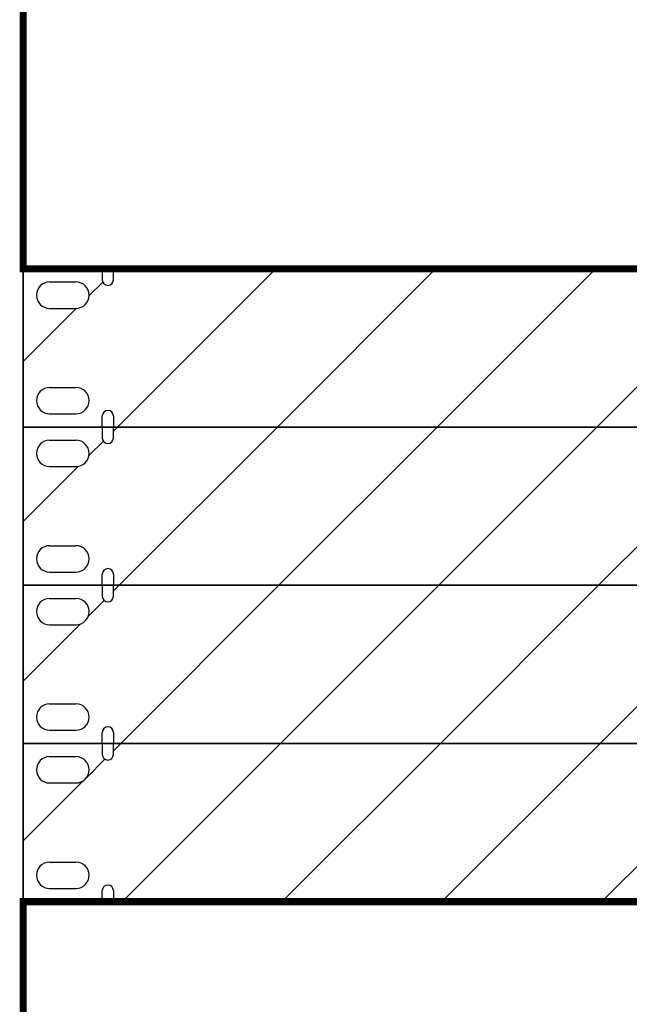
# Model space of a CAD drawing. Header units: millimetres. Extents: x 94562 to 148980, y -25377 to 3008.
# Tile 10 of 140: x 98933 to 99104, y -22664 to -22387. Entities that reach past the tile are written whole.
import ezdxf

# ---------------------------------------------------------------- set-up
doc = ezdxf.new("R2010")
doc.units = ezdxf.units.MM
doc.layers.add('tt_symbole', color=40, linetype='Continuous')

# ---------------------------------------------------------------- blocks, each defined once
blk = doc.blocks.new('IT_szafa_stojąca_42U')
blk.add_line((301.633, 1608.811), (301.633, 1797.723))
blk = doc.blocks.new('IT_Zaślepka_1U')
h = blk.add_hatch()
h.set_pattern_fill('ANSI31', color=0)
h.set_pattern_definition([(45, (7401.7468, -13729.1714), (-2.245064, 2.245064), [])])
h.paths.add_polyline_path([(2.534, 4.445), (2.534, 4.134, -1), (2.222, 4.134), (2.222, 4.445), (0, 4.445), (0, 0), (2.222, 0), (2.222, 0.311, -1), (2.534, 0.311), (2.534, 0), (46.361, 0), (46.361, 0.311, -1), (46.672, 0.311), (46.672, 0), (48.895, 0), (48.895, 4.445), (46.672, 4.445), (46.672, 4.134, -1), (46.361, 4.134), (46.361, 4.445)])
h.paths.add_polyline_path([(1.482, 3.334), (0.741, 3.334, -1), (0.741, 4.075), (1.482, 4.075, -1)], flags=16)
h.paths.add_polyline_path([(1.482, 0.37), (0.741, 0.37, -1), (0.741, 1.111), (1.482, 1.111, -1)], flags=16)
h.paths.add_polyline_path([(47.413, 4.075), (48.154, 4.075, -1), (48.154, 3.334), (47.413, 3.334, -1)], flags=16)
h.paths.add_polyline_path([(47.413, 1.111), (48.154, 1.111, -1), (48.154, 0.37), (47.413, 0.37, -1)], flags=16)
at = {"color": 0}
for p, q in [((0, 4.445), (0, 0)), ((0, 4.445), (2.222, 4.445)), ((2.222, 4.445), (2.222, 4.134)), ((46.361, 4.445), (2.534, 4.445)), ((2.534, 4.134), (2.534, 4.445)), ((0.741, 4.075), (1.482, 4.075)), ((0.741, 3.334), (1.482, 3.334)), ((0.741, 1.111), (1.482, 1.111)), ((0.741, 0.37), (1.482, 0.37)), ((2.222, 0), (2.222, 0.311)), ((2.534, 0.311), (2.534, 0)), ((0, 0), (2.222, 0)), ((2.222, 0), (0, 0)), ((2.534, 0), (46.361, 0)), ((46.361, 0), (2.534, 0))]:
    blk.add_line(p, q, dxfattribs=at)
blk.add_lwpolyline([(0, 4.445), (48.895, 4.445), (48.895, 0), (0, 0)], close=True, dxfattribs=at)
for centre, radius, start, end in [((0.741, 3.704), 0.37, 90, 270), ((1.482, 3.704), 0.37, 270, 90), ((2.378, 4.134), 0.156, 180, 0), ((0.741, 0.741), 0.37, 90, 270), ((1.482, 0.741), 0.37, 270, 90), ((2.378, 0.311), 0.156, 0, 180)]:
    blk.add_arc(centre, radius, start, end, dxfattribs=at)

msp = doc.modelspace()

# ---------------------------------------------------------------- linework, layer by layer
at = {"layer": 'tt_symbole', "const_width": 2}
for points in [[(98933.83, -22368.03), (99422.78, -22368.03), (99422.78, -22456.93), (98933.83, -22456.93)], [(98933.83, -22634.73), (99422.78, -22634.73), (99422.78, -22768.08), (98933.83, -22768.08)]]:
    msp.add_lwpolyline(points, close=True, dxfattribs=at)

# ---------------------------------------------------------------- block references
at = {"layer": 'tt_symbole', "xscale": 10, "yscale": 10, "zscale": 10}
msp.add_blockref('IT_szafa_stojąca_42U', (95917.5, -39000.65), dxfattribs=at)
at = {"layer": 'tt_symbole', "lineweight": 5, "xscale": 10, "yscale": 10, "zscale": 10}
for p in [(98933.83, -22501.38), (98933.83, -22545.83), (98933.83, -22590.28), (98933.83, -22634.73)]:
    msp.add_blockref('IT_Zaślepka_1U', p, dxfattribs=at)

doc.saveas('drawing.dxf')
